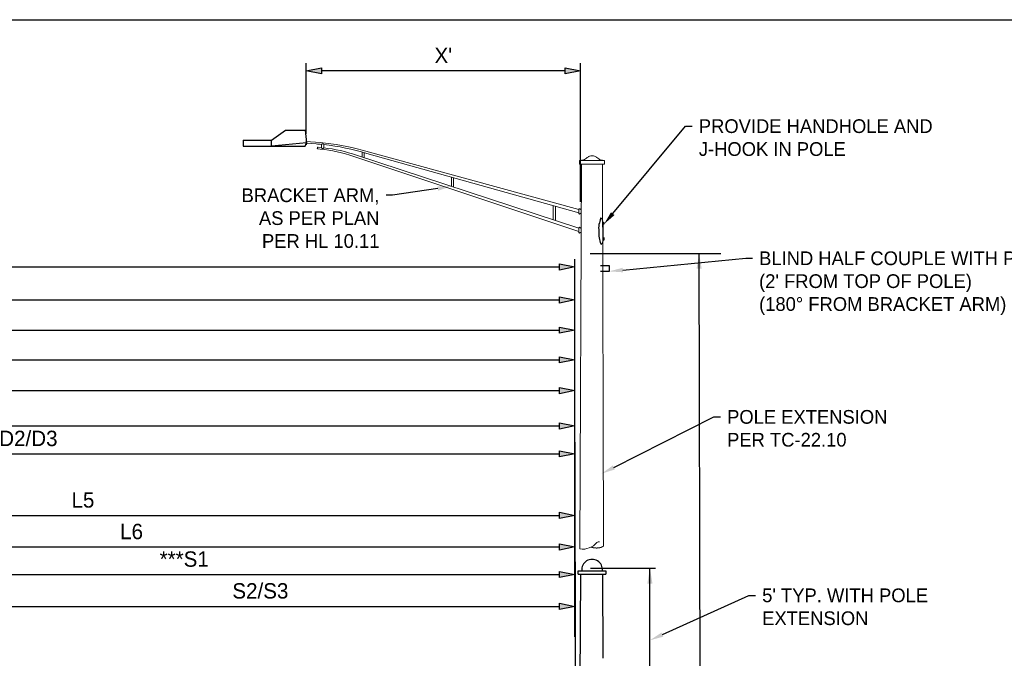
# Model space of a CAD drawing. Header units: feet. Extents: x -492 to 1495683, y -198 to 337262.
# Tile 14 of 38: x 75.5 to 84.46, y -123.13 to -117.32. Entities that reach past the tile are written whole.
import ezdxf
from ezdxf import colors
from ezdxf.entities.mleader import LeaderData, LeaderLine
from ezdxf.math import Vec2, Vec3

# ---------------------------------------------------------------- set-up
doc = ezdxf.new("R2010")
doc.units = ezdxf.units.FT
doc.header["$MEASUREMENT"] = 0
doc.layers.add('COLUMNS', color=6, linetype='Continuous', plot=False)
doc.layers.add('ST_Details', color=4, linetype='Continuous')
doc.layers.add('TEXT-DED', color=10, linetype='Continuous')
doc.styles.add('Slanted-Normal', font='font31.shx', dxfattribs={"height": 0.14})
doc.dimstyles.new('Dec-0  Slanted', dxfattribs={"dimtxt": 0.14, "dimasz": 0.14, "dimexe": 0.07, "dimexo": 0.07, "dimgap": 0.07, "dimtad": 1, "dimdec": 0, "dimzin": 3, "dimdsep": 46, "dimtxsty": 'Slanted-Normal', "dimblk": 'Dim1', "dimcen": 0, "dimclrd": 95, "dimclre": 95, "dimclrt": 7, "dimaunit": 1, "dimadec": 5, "dimazin": 3, "dimtfac": 1, "dimtdec": 0, "dimtmove": 1, "dimatfit": 0, "dimldrblk": 'Dim1', "dimfxl": 1, "dimtolj": 1, "dimtzin": 0, "dimlwd": -1, "dimlwe": -1, "dimarcsym": 0})

# ---------------------------------------------------------------- blocks, each defined once
blk = doc.blocks.new('Dim1')
h = blk.add_hatch(color=4)
h.dxf.hatch_style = 1
h.paths.add_polyline_path([(0, 0), (-1, -0.2), (-1, 0.2)])
at = {"color": 4}
blk.add_lwpolyline([(0, 0), (-1, -0.2), (-1, 0.2), (0, 0)], dxfattribs=at)
blk = doc.blocks.new('*D1419')
at = {"layer": 'Defpoints', "color": 0, "transparency": 16777216}
for p in [(80.5551, -119.5699), (80.5551, -120.7469), (64.7726, -121.7562)]:
    blk.add_point(p, dxfattribs=at)
at = {"layer": 'TEXT-DED', "color": 95, "linetype": 'Continuous', "transparency": 16777216}
for p, q in [((64.7726, -121.6862), (64.7726, -119.4999)), ((64.9126, -119.5699), (80.4151, -119.5699)), ((80.5551, -120.6769), (80.5551, -119.4999))]:
    blk.add_line(p, q, dxfattribs=at)
at = {"layer": 'TEXT-DED', "color": 95, "transparency": 16777216, "xscale": 0.14, "yscale": 0.14, "zscale": 0.14, "rotation": 180}
blk.add_blockref('Dim1', (64.7726, -119.5699), dxfattribs=at)
at = {"layer": 'TEXT-DED', "color": 95, "transparency": 16777216, "xscale": 0.14, "yscale": 0.14, "zscale": 0.14}
blk.add_blockref('Dim1', (80.5551, -119.5699), dxfattribs=at)
at = {"layer": 'TEXT-DED', "transparency": 16777216, "insert": (72.6638, -119.4299), "char_height": 0.14, "attachment_point": 5, "style": 'Slanted-Normal'}
blk.add_mtext('\\A1;{\\Ffont31|c0;L}', dxfattribs=at)
blk = doc.blocks.new('*D1417')
at = {"layer": 'Defpoints', "color": 0, "transparency": 16777216}
for p in [(80.5553, -120.6963), (80.5553, -121.5789), (68.8576, -122.0345)]:
    blk.add_point(p, dxfattribs=at)
at = {"layer": 'TEXT-DED', "color": 95, "linetype": 'Continuous', "transparency": 16777216}
for p, q in [((68.8576, -121.9645), (68.8576, -120.6263)), ((80.5553, -121.5089), (80.5553, -120.6263)), ((68.9976, -120.6963), (80.4153, -120.6963))]:
    blk.add_line(p, q, dxfattribs=at)
at = {"layer": 'TEXT-DED', "color": 95, "transparency": 16777216, "xscale": 0.14, "yscale": 0.14, "zscale": 0.14, "rotation": 180}
blk.add_blockref('Dim1', (68.8576, -120.6963), dxfattribs=at)
at = {"layer": 'TEXT-DED', "color": 95, "transparency": 16777216, "xscale": 0.14, "yscale": 0.14, "zscale": 0.14}
blk.add_blockref('Dim1', (80.5553, -120.6963), dxfattribs=at)
at = {"layer": 'TEXT-DED', "transparency": 16777216, "insert": (74.7065, -120.5563), "char_height": 0.14, "attachment_point": 5, "style": 'Slanted-Normal'}
blk.add_mtext('\\A1;L3', dxfattribs=at)
blk = doc.blocks.new('*D1418')
at = {"layer": 'Defpoints', "color": 0, "transparency": 16777216}
for p in [(80.5553, -121.2719), (80.5553, -121.8364), (70.6102, -121.9529)]:
    blk.add_point(p, dxfattribs=at)
at = {"layer": 'TEXT-DED', "color": 95, "linetype": 'Continuous', "transparency": 16777216}
for p, q in [((70.6102, -121.8829), (70.6102, -121.2019)), ((70.7502, -121.2719), (80.4153, -121.2719)), ((80.5553, -121.7664), (80.5553, -121.2019))]:
    blk.add_line(p, q, dxfattribs=at)
at = {"layer": 'TEXT-DED', "color": 95, "transparency": 16777216, "xscale": 0.14, "yscale": 0.14, "zscale": 0.14, "rotation": 180}
blk.add_blockref('Dim1', (70.6102, -121.2719), dxfattribs=at)
at = {"layer": 'TEXT-DED', "color": 95, "transparency": 16777216, "xscale": 0.14, "yscale": 0.14, "zscale": 0.14}
blk.add_blockref('Dim1', (80.5553, -121.2719), dxfattribs=at)
at = {"layer": 'TEXT-DED', "transparency": 16777216, "insert": (75.5828, -121.1319), "char_height": 0.14, "attachment_point": 5, "style": 'Slanted-Normal'}
blk.add_mtext('\\A1;D2/D3', dxfattribs=at)
blk = doc.blocks.new('*D1416')
at = {"layer": 'Defpoints', "color": 0, "transparency": 16777216}
for p in [(80.5552, -120.4157), (80.5552, -121.4409), (68.3576, -121.836)]:
    blk.add_point(p, dxfattribs=at)
at = {"layer": 'TEXT-DED', "color": 95, "linetype": 'Continuous', "transparency": 16777216}
for p, q in [((68.3576, -121.766), (68.3576, -120.3457)), ((80.5552, -121.3709), (80.5552, -120.3457)), ((68.4976, -120.4157), (80.4152, -120.4157))]:
    blk.add_line(p, q, dxfattribs=at)
at = {"layer": 'TEXT-DED', "color": 95, "transparency": 16777216, "xscale": 0.14, "yscale": 0.14, "zscale": 0.14, "rotation": 180}
blk.add_blockref('Dim1', (68.3576, -120.4157), dxfattribs=at)
at = {"layer": 'TEXT-DED', "color": 95, "transparency": 16777216, "xscale": 0.14, "yscale": 0.14, "zscale": 0.14}
blk.add_blockref('Dim1', (80.5552, -120.4157), dxfattribs=at)
at = {"layer": 'TEXT-DED', "transparency": 16777216, "insert": (74.4564, -120.2757), "char_height": 0.14, "attachment_point": 5, "style": 'Slanted-Normal'}
blk.add_mtext('\\A1;L2', dxfattribs=at)
blk = doc.blocks.new('*D1415')
at = {"layer": 'Defpoints', "color": 0, "transparency": 16777216}
for p in [(80.5552, -121.0176), (80.5552, -121.4589), (69.9676, -122.5327)]:
    blk.add_point(p, dxfattribs=at)
at = {"layer": 'TEXT-DED', "color": 95, "linetype": 'Continuous', "transparency": 16777216}
for p, q in [((69.9676, -122.4627), (69.9676, -120.9476)), ((80.5552, -121.3889), (80.5552, -120.9476)), ((70.1076, -121.0176), (80.4152, -121.0176))]:
    blk.add_line(p, q, dxfattribs=at)
at = {"layer": 'TEXT-DED', "color": 95, "transparency": 16777216, "xscale": 0.14, "yscale": 0.14, "zscale": 0.14, "rotation": 180}
blk.add_blockref('Dim1', (69.9676, -121.0176), dxfattribs=at)
at = {"layer": 'TEXT-DED', "color": 95, "transparency": 16777216, "xscale": 0.14, "yscale": 0.14, "zscale": 0.14}
blk.add_blockref('Dim1', (80.5552, -121.0176), dxfattribs=at)
at = {"layer": 'TEXT-DED', "transparency": 16777216, "insert": (75.2614, -120.8776), "char_height": 0.14, "attachment_point": 5, "style": 'Slanted-Normal'}
blk.add_mtext('\\A1;L4', dxfattribs=at)
blk = doc.blocks.new('*D1420')
at = {"layer": 'Defpoints', "color": 0, "transparency": 16777216}
for p in [(80.5553, -122.1196), (80.5553, -122.4907), (72.4876, -122.6072)]:
    blk.add_point(p, dxfattribs=at)
at = {"layer": 'TEXT-DED', "color": 95, "linetype": 'Continuous', "transparency": 16777216}
for p, q in [((72.4876, -122.5372), (72.4876, -122.0496)), ((80.5553, -122.4207), (80.5553, -122.0496)), ((72.6276, -122.1196), (80.4153, -122.1196))]:
    blk.add_line(p, q, dxfattribs=at)
at = {"layer": 'TEXT-DED', "color": 95, "transparency": 16777216, "xscale": 0.14, "yscale": 0.14, "zscale": 0.14, "rotation": 180}
blk.add_blockref('Dim1', (72.4876, -122.1196), dxfattribs=at)
at = {"layer": 'TEXT-DED', "color": 95, "transparency": 16777216, "xscale": 0.14, "yscale": 0.14, "zscale": 0.14}
blk.add_blockref('Dim1', (80.5553, -122.1196), dxfattribs=at)
at = {"layer": 'TEXT-DED', "transparency": 16777216, "insert": (76.5214, -121.9796), "char_height": 0.14, "attachment_point": 5, "style": 'Slanted-Normal'}
blk.add_mtext('\\A1;L6', dxfattribs=at)
blk = doc.blocks.new('*D1421')
at = {"layer": 'Defpoints', "color": 0, "transparency": 16777216}
for p in [(80.5553, -122.6598), (80.5553, -123.006), (74.8309, -123.1133)]:
    blk.add_point(p, dxfattribs=at)
at = {"layer": 'TEXT-DED', "color": 95, "linetype": 'Continuous', "transparency": 16777216}
for p, q in [((74.8309, -123.0433), (74.8309, -122.5898)), ((80.5553, -122.936), (80.5553, -122.5898)), ((74.9709, -122.6598), (80.4153, -122.6598))]:
    blk.add_line(p, q, dxfattribs=at)
at = {"layer": 'TEXT-DED', "color": 95, "transparency": 16777216, "xscale": 0.14, "yscale": 0.14, "zscale": 0.14, "rotation": 180}
blk.add_blockref('Dim1', (74.8309, -122.6598), dxfattribs=at)
at = {"layer": 'TEXT-DED', "color": 95, "transparency": 16777216, "xscale": 0.14, "yscale": 0.14, "zscale": 0.14}
blk.add_blockref('Dim1', (80.5553, -122.6598), dxfattribs=at)
at = {"layer": 'TEXT-DED', "transparency": 16777216, "insert": (77.6931, -122.5198), "char_height": 0.14, "attachment_point": 5, "style": 'Slanted-Normal'}
blk.add_mtext('\\A1;S2/S3', dxfattribs=at)
blk = doc.blocks.new('*D1422')
at = {"layer": 'Defpoints', "color": 0, "transparency": 16777216}
for p in [(80.5553, -121.832), (80.5553, -122.2732), (71.6026, -122.3897)]:
    blk.add_point(p, dxfattribs=at)
at = {"layer": 'TEXT-DED', "color": 95, "linetype": 'Continuous', "transparency": 16777216}
for p, q in [((71.6026, -122.3197), (71.6026, -121.762)), ((80.5553, -122.2032), (80.5553, -121.762)), ((71.7426, -121.832), (80.4153, -121.832))]:
    blk.add_line(p, q, dxfattribs=at)
at = {"layer": 'TEXT-DED', "color": 95, "transparency": 16777216, "xscale": 0.14, "yscale": 0.14, "zscale": 0.14, "rotation": 180}
blk.add_blockref('Dim1', (71.6026, -121.832), dxfattribs=at)
at = {"layer": 'TEXT-DED', "color": 95, "transparency": 16777216, "xscale": 0.14, "yscale": 0.14, "zscale": 0.14}
blk.add_blockref('Dim1', (80.5553, -121.832), dxfattribs=at)
at = {"layer": 'TEXT-DED', "transparency": 16777216, "insert": (76.079, -121.692), "char_height": 0.14, "attachment_point": 5, "style": 'Slanted-Normal'}
blk.add_mtext('\\A1;L5', dxfattribs=at)
blk = doc.blocks.new('*D1423')
at = {"layer": 'Defpoints', "color": 0, "transparency": 16777216}
for p in [(80.5552, -120.1451), (80.5552, -121.2234), (67.1076, -121.6185)]:
    blk.add_point(p, dxfattribs=at)
at = {"layer": 'TEXT-DED', "color": 95, "linetype": 'Continuous', "transparency": 16777216}
for p, q in [((67.1076, -121.5485), (67.1076, -120.0751)), ((80.5552, -121.1534), (80.5552, -120.0751)), ((67.2476, -120.1451), (80.4152, -120.1451))]:
    blk.add_line(p, q, dxfattribs=at)
at = {"layer": 'TEXT-DED', "color": 95, "transparency": 16777216, "xscale": 0.14, "yscale": 0.14, "zscale": 0.14, "rotation": 180}
blk.add_blockref('Dim1', (67.1076, -120.1451), dxfattribs=at)
at = {"layer": 'TEXT-DED', "color": 95, "transparency": 16777216, "xscale": 0.14, "yscale": 0.14, "zscale": 0.14}
blk.add_blockref('Dim1', (80.5552, -120.1451), dxfattribs=at)
at = {"layer": 'TEXT-DED', "transparency": 16777216, "insert": (73.8314, -120.0051), "char_height": 0.14, "attachment_point": 5, "style": 'Slanted-Normal'}
blk.add_mtext('\\A1;D1', dxfattribs=at)
blk = doc.blocks.new('*D1424')
at = {"layer": 'Defpoints', "color": 0, "transparency": 16777216}
for p in [(80.5552, -119.8708), (80.5552, -121.0129), (65.6076, -121.408)]:
    blk.add_point(p, dxfattribs=at)
at = {"layer": 'TEXT-DED', "color": 95, "linetype": 'Continuous', "transparency": 16777216}
for p, q in [((65.6076, -121.338), (65.6076, -119.8008)), ((80.5552, -120.9429), (80.5552, -119.8008)), ((65.7476, -119.8708), (80.4152, -119.8708))]:
    blk.add_line(p, q, dxfattribs=at)
at = {"layer": 'TEXT-DED', "color": 95, "transparency": 16777216, "xscale": 0.14, "yscale": 0.14, "zscale": 0.14, "rotation": 180}
blk.add_blockref('Dim1', (65.6076, -119.8708), dxfattribs=at)
at = {"layer": 'TEXT-DED', "color": 95, "transparency": 16777216, "xscale": 0.14, "yscale": 0.14, "zscale": 0.14}
blk.add_blockref('Dim1', (80.5552, -119.8708), dxfattribs=at)
at = {"layer": 'TEXT-DED', "transparency": 16777216, "insert": (73.0814, -119.7308), "char_height": 0.14, "attachment_point": 5, "style": 'Slanted-Normal'}
blk.add_mtext('\\A1;L1', dxfattribs=at)
blk = doc.blocks.new('*D1427')
at = {"layer": 'Defpoints', "color": 0, "transparency": 16777216}
for p in [(78.1107, -117.7844), (78.1107, -118.4282), (80.6047, -119.0473)]:
    blk.add_point(p, dxfattribs=at)
at = {"layer": 'TEXT-DED', "color": 95, "linetype": 'Continuous', "transparency": 16777216}
for p, q in [((78.1107, -118.3582), (78.1107, -117.7144)), ((80.4647, -117.7844), (78.2507, -117.7844)), ((80.6047, -118.9773), (80.6047, -117.7144))]:
    blk.add_line(p, q, dxfattribs=at)
at = {"layer": 'TEXT-DED', "color": 95, "transparency": 16777216, "xscale": 0.14, "yscale": 0.14, "zscale": 0.14, "rotation": 180}
blk.add_blockref('Dim1', (78.1107, -117.7844), dxfattribs=at)
at = {"layer": 'TEXT-DED', "color": 95, "transparency": 16777216, "xscale": 0.14, "yscale": 0.14, "zscale": 0.14}
blk.add_blockref('Dim1', (80.6047, -117.7844), dxfattribs=at)
at = {"layer": 'TEXT-DED', "transparency": 16777216, "insert": (79.3577, -117.6444), "char_height": 0.14, "attachment_point": 5, "style": 'Slanted-Normal'}
blk.add_mtext("\\A1;X'", dxfattribs=at)
blk = doc.blocks.new('*D1428')
at = {"layer": 'Defpoints', "color": 0, "transparency": 16777216}
for p in [(80.5553, -122.3705), (73.4457, -122.9535), (80.5553, -122.9893)]:
    blk.add_point(p, dxfattribs=at)
at = {"layer": 'TEXT-DED', "color": 95, "linetype": 'Continuous', "transparency": 16777216}
for p, q in [((73.4457, -122.8835), (73.4457, -122.3005)), ((80.5553, -122.9193), (80.5553, -122.3005)), ((73.5857, -122.3705), (80.4153, -122.3705))]:
    blk.add_line(p, q, dxfattribs=at)
at = {"layer": 'TEXT-DED', "color": 95, "transparency": 16777216, "xscale": 0.14, "yscale": 0.14, "zscale": 0.14, "rotation": 180}
blk.add_blockref('Dim1', (73.4457, -122.3705), dxfattribs=at)
at = {"layer": 'TEXT-DED', "color": 95, "transparency": 16777216, "xscale": 0.14, "yscale": 0.14, "zscale": 0.14}
blk.add_blockref('Dim1', (80.5553, -122.3705), dxfattribs=at)
at = {"layer": 'TEXT-DED', "transparency": 16777216, "insert": (77.0005, -122.2305), "char_height": 0.14, "attachment_point": 5, "style": 'Slanted-Normal'}
blk.add_mtext('\\A1;***S1', dxfattribs=at)

msp = doc.modelspace()

# ---------------------------------------------------------------- linework, layer by layer
at = {"layer": 'COLUMNS', "color": 1}
msp.add_lwpolyline([(63.55946, -138.06895), (63.55946, -117.31895), (93.93446, -117.31895), (93.93446, -138.06895)], close=True, dxfattribs=at)
at = {"layer": 'ST_Details'}
for p, q in [((77.53676, -118.41476), (77.79371, -118.41534)), ((80.58532, -122.33656), (80.83486, -122.33656)), ((80.58532, -122.36741), (80.58532, -122.33656)), ((80.83486, -122.33656), (80.83486, -122.36741)), ((80.58532, -122.36741), (80.83486, -122.36741)), ((80.60077, -123.43297), (80.60833, -122.36368)), ((80.80575, -122.36914), (80.8086, -123.13304))]:
    msp.add_line(p, q, dxfattribs=at)
at = {"layer": 'ST_Details', "lineweight": 13}
for p, q in [((78.23804, -118.4379), (78.10537, -118.42781)), ((78.11087, -118.44409), (78.20175, -118.45071)), ((78.21808, -118.49627), (78.23631, -118.49784)), ((78.21953, -118.48039), (78.24672, -118.48301)), ((78.25031, -118.48336), (78.25031, -118.45483)), ((78.26993, -118.48545), (78.26993, -118.45682)), ((78.54424, -118.56367), (80.58898, -119.2483)), ((80.58912, -119.2166), (78.56874, -118.55376)), ((78.61867, -118.57014), (78.61867, -118.52464)), ((80.58985, -119.04708), (78.62066, -118.50835)), ((78.63825, -118.57656), (78.63825, -118.53034)), ((80.58972, -119.07654), (78.66095, -118.5372)), ((80.60026, -122.13736), (80.61467, -118.63462)), ((80.80695, -118.63462), (80.81575, -122.08899)), ((80.82427, -118.61822), (80.82412, -118.60181)), ((79.43036, -118.83644), (79.43036, -118.75235)), ((79.44994, -118.84286), (79.44994, -118.75783)), ((80.35765, -119.14066), (80.35765, -119.01165)), ((80.37723, -119.14709), (80.37723, -119.01712)), ((80.5897, -119.08113), (80.58985, -119.04708)), ((80.58895, -119.25435), (80.58912, -119.2166))]:
    msp.add_line(p, q, dxfattribs=at)
at = {"layer": 'ST_Details', "color": 7, "linetype": 'Continuous', "lineweight": 13}
msp.add_line((80.81575, -122.08899), (80.81575, -122.08899), dxfattribs=at)
at = {"layer": 'ST_Details', "flags": 128}
for points in [[(77.53676, -118.41476), (77.53676, -118.471), (78.0993, -118.471), (78.11409, -118.43992), (77.79582, -118.471), (77.79371, -118.41534), (77.92096, -118.32472), (78.10055, -118.32442), (78.11185, -118.44014)], [(80.81, -119.16542), (80.81875, -119.16536), (80.81907, -119.1808), (80.81483, -119.18083), (80.8106, -119.18086)], [(80.81326, -119.32203), (80.822, -119.32197), (80.82168, -119.30652), (80.8132, -119.30659)]]:
    msp.add_lwpolyline(points, dxfattribs=at)
at = {"layer": 'ST_Details', "lineweight": 13, "flags": 128}
for points in [[(80.82412, -118.60181), (80.5974, -118.60181), (80.59712, -118.63462)], [(80.59712, -118.63462), (80.82441, -118.63462), (80.82427, -118.61822)]]:
    msp.add_lwpolyline(points, dxfattribs=at)
at = {"layer": 'ST_Details'}
msp.add_lwpolyline([(80.78848, -119.55794), (80.8654, -119.55794), (80.8654, -119.6103), (80.78848, -119.6105)], dxfattribs=at)
at = {"layer": 'ST_Details', "color": 7}
msp.add_arc((78.10219, -118.44255), 0.01508, 279.665467, 77.849922, dxfattribs=at)
at = {"layer": 'ST_Details', "lineweight": 13}
for centre, radius, start, end in [((78.05158, -120.51025), 2.06501, 84.477489, 85.829478), ((78.21876, -118.48833), 0.00798, 84.497019, 265.092961), ((78.05158, -120.51025), 2.06501, 72.836761, 83.930328)]:
    msp.add_arc(centre, radius, start, end, dxfattribs=at)
at = {"layer": 'ST_Details', "lineweight": 13, "extrusion": (0, 0, -1)}
for centre, radius, start, end in [((-78.12851, -119.75517), 1.26195, 94.900683, 109.234693), ((-78.09884, -120.26818), 1.83556, 94.349406, 106.516194), ((-78.11446, -119.85331), 1.37667, 95.512975, 95.6631), ((-78.11446, -119.85331), 1.37667, 96.484264, 109.268054)]:
    msp.add_arc(centre, radius, start, end, dxfattribs=at)
at = {"layer": 'ST_Details', "color": 7, "linetype": 'Continuous', "lineweight": 13}
for centre, radius, start, end in [((80.6252, -121.97066), 0.16856, 261.489689, 319.954147), ((80.77662, -122.10738), 0.03607, 85.492478, 128.363203)]:
    msp.add_arc(centre, radius, start, end, dxfattribs=at)
at = {"layer": 'ST_Details'}
msp.add_arc((80.71097, -122.32586), 0.09394, 353.070114, 186.929886, dxfattribs=at)
at = {"layer": 'ST_Details', "lineweight": 13}
for centre, major_axis, ratio, start_param, end_param in [((78.26012, -118.48441), (-0.00981, 0.00104), 0.7924213, 0, 3.1415927), ((78.26012, -118.45583), (0.00981, -0.001), 0.816843, 0, 3.1415927), ((80.59729, -119.04711), (0.00744, 0), 0.9999432, 6.2618964, 9.420401), ((80.59715, -119.08113), (0.00744, 0), 0.9999432, 3.1372819, 6.2929303), ((80.59656, -119.21663), (0.00744, 0), 0.9999432, 6.2618964, 9.420401), ((80.5964, -119.25435), (0.00744, 0), 0.9999432, 3.1372819, 6.2929303)]:
    msp.add_ellipse(centre, major_axis=major_axis, ratio=ratio, start_param=start_param, end_param=end_param, dxfattribs=at)
msp.add_open_spline([(80.5974, -118.60181), (80.60937, -118.59949), (80.62135, -118.59718), (80.63333, -118.59486), (80.64611, -118.59238), (80.65554, -118.58127), (80.66665, -118.57448), (80.67372, -118.57016), (80.67973, -118.56583), (80.68787, -118.5615), (80.6955, -118.55745), (80.70313, -118.55707), (80.71076, -118.55707), (80.71839, -118.55707), (80.72602, -118.55745), (80.73365, -118.5615), (80.74179, -118.56583), (80.7478, -118.57016), (80.75487, -118.57448), (80.76598, -118.58127), (80.77541, -118.59238), (80.78819, -118.59486), (80.80017, -118.59718), (80.81215, -118.59949), (80.82412, -118.60181)], degree=3, knots=[0, 0, 0, 0, 0.1477447, 0.1477447, 0.1477447, 0.3054406, 0.3054406, 0.3054406, 0.4058841, 0.4058841, 0.4058841, 0.5, 0.5, 0.5, 0.5941159, 0.5941159, 0.5941159, 0.6945594, 0.6945594, 0.6945594, 0.8522553, 0.8522553, 0.8522553, 1, 1, 1, 1], dxfattribs=at)
at = {"layer": 'ST_Details'}
msp.add_open_spline([(80.78856, -119.12741), (80.78347, -119.14623), (80.77838, -119.16506), (80.77329, -119.18388), (80.76805, -119.20327), (80.7711, -119.22405), (80.77134, -119.24411), (80.77159, -119.26418), (80.77291, -119.28423), (80.77477, -119.30428), (80.77657, -119.32375), (80.78328, -119.34493), (80.79142, -119.36036), (80.79466, -119.36651), (80.80663, -119.353), (80.80924, -119.34537), (80.8119, -119.33762), (80.81339, -119.32992), (80.81326, -119.32203), (80.81283, -119.29593), (80.81244, -119.26983), (80.8119, -119.24373), (80.81146, -119.22277), (80.81103, -119.20182), (80.8106, -119.18086), (80.81049, -119.17571), (80.81038, -119.17057), (80.81027, -119.16542), (80.8101, -119.15745), (80.80795, -119.14982), (80.80499, -119.14208), (80.80217, -119.13472), (80.78944, -119.12005), (80.78757, -119.12741), (80.78281, -119.14623), (80.77805, -119.16506), (80.77329, -119.18388)], degree=3, knots=[0, 0, 0, 0, 0.1071275, 0.1071275, 0.1071275, 0.217481, 0.217481, 0.217481, 0.3278346, 0.3278346, 0.3278346, 0.4349629, 0.4349629, 0.4349629, 0.4776078, 0.4776078, 0.4776078, 0.5209803, 0.5209803, 0.5209803, 0.6643829, 0.6643829, 0.6643829, 0.7795331, 0.7795331, 0.7795331, 0.8078036, 0.8078036, 0.8078036, 0.8516238, 0.8516238, 0.8516238, 0.8933289, 0.8933289, 0.8933289, 1, 1, 1, 1], dxfattribs=at)
at = {"layer": 'ST_Details', "color": 7, "linetype": 'Continuous', "lineweight": 13}
msp.add_rational_spline([(80.70349, -122.11993), (80.70358, -122.11997), (80.70367, -122.12001), (80.71351, -122.12435), (80.7241, -122.12628), (80.73779, -122.12878), (80.75171, -122.12878), (80.76564, -122.12878), (80.77933, -122.12628), (80.78991, -122.12435), (80.79976, -122.12001), (80.80891, -122.11598), (80.81575, -122.1087), (80.81575, -122.10039), (80.81575, -122.08899)], [1, 0.999997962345, 1, 0.993134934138, 1, 0.995929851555, 1, 0.995929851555, 1, 0.993134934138, 1, 0.97994306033, 1, 0.92966996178, 1], degree=2, knots=[0, 0, 0, 0.1428571, 0.1428571, 0.2857143, 0.2857143, 0.4285714, 0.4285714, 0.5714286, 0.5714286, 0.7142857, 0.7142857, 0.8571429, 0.8571429, 1, 1, 1], dxfattribs=at)
at = {"layer": 'TEXT-DED'}
for p, q in [((80.69455, -119.44689), (81.88122, -119.44689)), ((81.70569, -128.393), (81.68428, -119.44689)), ((80.55506, -121.16526), (80.55565, -123.39564)), ((80.69609, -122.31303), (81.289, -122.31303)), ((81.23687, -123.62476), (81.23687, -122.31303))]:
    msp.add_line(p, q, dxfattribs=at)
for points in [[(81.66094, -119.58689), (81.70761, -119.58689), (81.68428, -119.44689)], [(81.21354, -122.45303), (81.26021, -122.45303), (81.23687, -122.31303)]]:
    msp.add_solid(points, dxfattribs=at)

# ---------------------------------------------------------------- dimensions: what is measured, and where the dimension line sits
dim = msp.add_linear_dim(base=(78.11069, -117.78438), p1=(80.60474, -119.04727), p2=(78.11069, -118.42822), angle=180, text="X'", dimstyle='Dec-0  Slanted', override={"dimtxt": 0.125, "dimpost": "'", "dimclrt": 256}, dxfattribs=at)
dim.commit()
dim.dimension.update_dxf_attribs({"geometry": '*D1427', "text_midpoint": (79.35771, -117.64438)})
for base, p1, p2, text, picture, middle in [((80.55506, -119.56986), (64.77259, -121.7562), (80.55506, -120.7469), '{\\Ffont31|c0;L}', '*D1419', (72.66383, -119.42986)), ((80.55524, -119.87079), (65.60759, -121.40795), (80.55524, -121.01286), 'L1', '*D1424', (73.08142, -119.73079)), ((80.55524, -120.14507), (67.10759, -121.6185), (80.55524, -121.2234), 'D1', '*D1423', (73.83142, -120.00507)), ((80.55524, -120.41572), (68.35759, -121.83604), (80.55524, -121.44095), 'L2', '*D1416', (74.45642, -120.27572)), ((80.55533, -120.69627), (68.85759, -122.03453), (80.55533, -121.57892), 'L3', '*D1417', (74.70646, -120.55627)), ((80.5552, -121.01761), (69.96759, -122.53274), (80.5552, -121.45889), 'L4', '*D1415', (75.2614, -120.87761)), ((80.55533, -121.2719), (70.61022, -121.95293), (80.55533, -121.83643), 'D2/D3', '*D1418', (75.58278, -121.1319)), ((80.55533, -121.83201), (71.60259, -122.38967), (80.55533, -122.27317), 'L5', '*D1422', (76.07896, -121.69201)), ((80.55533, -122.11956), (72.48756, -122.60722), (80.55533, -122.49072), 'L6', '*D1420', (76.52144, -121.97956)), ((80.55533, -122.3705), (73.44568, -122.95352), (80.55533, -122.98926), '***S1', '*D1428', (77.0005, -122.2305)), ((80.55533, -122.6598), (74.83095, -123.11328), (80.55533, -123.00596), 'S2/S3', '*D1421', (77.69314, -122.5198))]:
    dim = msp.add_linear_dim(base=base, p1=p1, p2=p2, text=text, dimstyle='Dec-0  Slanted', override={"dimtxt": 0.125, "dimpost": "'", "dimclrt": 256}, dxfattribs=at)
    dim.commit()
    dim.dimension.update_dxf_attribs({"geometry": picture, "text_midpoint": middle})

# ---------------------------------------------------------------- leaders
ml = msp.add_multileader_mtext('Standard', dxfattribs=at)
ml.set_content('PROVIDE HANDHOLE AND J-HOOK IN POLE', color=256, style='Slanted-Normal')
ml.set_leader_properties()
ml.build(insert=Vec2(0, 0))
ml.multileader.update_dxf_attribs({"dogleg_length": 0.06, "arrow_head_size": 0.125})
ctx = ml.context
ctx.base_point, ctx.char_height, ctx.arrow_head_size, ctx.landing_gap_size, ctx.plane_origin = Vec3(81.62182, -118.28817), 0.125, 0.125, 0.06, Vec3(80.82933, -120.11132)
notes = []
notes.append((ctx, [(0, (1, 1, 0), (81.56182, -118.28817), (1, 0), 0.06, [(0, [(80.81907, -119.1808)], 0, [])])]))
ctx.mtext.insert, ctx.mtext.width, ctx.mtext.flow_direction = Vec3(81.68182, -118.22567), 2.6161024, 5
ml = msp.add_multileader_mtext('Standard', dxfattribs=at)
ml.set_content('BRACKET ARM,\\PAS PER PLAN\\PPER HL 10.11', color=256, style='Slanted-Normal')
ml.set_leader_properties()
ml.build(insert=Vec2(0, 0))
ml.multileader.update_dxf_attribs({"dogleg_length": 0.06, "arrow_head_size": 0.125})
ctx = ml.context
ctx.base_point, ctx.char_height, ctx.arrow_head_size, ctx.landing_gap_size, ctx.plane_origin = Vec3(77.43256, -118.91711), 0.125, 0.125, 0.06, Vec3(74.08843, -118.19055)
ctx.text_align_type = 2
notes.append((ctx, [(0, (1, 1, 0), (78.89629, -118.91711), (-1, 0), 0.06, [(0, [(79.43036, -118.83644)], 0, [])])]))
ctx.mtext.insert, ctx.mtext.width, ctx.mtext.alignment, ctx.mtext.flow_direction = Vec3(78.77629, -118.85461), 1.3802736, 3, 5
ml = msp.add_multileader_mtext('Standard', dxfattribs=at)
ml.set_content("BLIND HALF COUPLE WITH PLUG (2' FROM TOP OF POLE) \\P(180%%D FROM BRACKET ARM)", color=256, style='Slanted-Normal')
ml.set_leader_properties()
ml.build(insert=Vec2(0, 0))
ml.multileader.update_dxf_attribs({"dogleg_length": 0.06, "arrow_head_size": 0.125})
ctx = ml.context
ctx.base_point, ctx.char_height, ctx.arrow_head_size, ctx.landing_gap_size, ctx.plane_origin = Vec3(82.16998, -119.4909), 0.125, 0.125, 0.06, Vec3(81.37749, -121.31405)
notes.append((ctx, [(0, (1, 1, 0), (82.10998, -119.4909), (1, 0), 0.06, [(0, [(80.8654, -119.6103)], 0, [])])]))
ctx.mtext.insert, ctx.mtext.width, ctx.mtext.flow_direction = Vec3(82.22998, -119.4284), 2.8345219, 5
ml = msp.add_multileader_mtext('Standard', dxfattribs=at)
ml.set_content('POLE EXTENSION\\PPER TC-22.10', color=256, style='Slanted-Normal')
ml.set_leader_properties()
ml.build(insert=Vec2(0, 0))
ml.multileader.update_dxf_attribs({"dogleg_length": 0.06, "arrow_head_size": 0.125})
ctx = ml.context
ctx.base_point, ctx.char_height, ctx.arrow_head_size, ctx.landing_gap_size, ctx.plane_origin = Vec3(81.87897, -120.93508), 0.125, 0.125, 0.06, Vec3(81.40133, -123.5647)
notes.append((ctx, [(0, (1, 1, 0), (81.81897, -120.93508), (1, 0), 0.06, [(0, [(80.79767, -121.4516)], 0, [])])]))
ctx.mtext.insert, ctx.mtext.width, ctx.mtext.flow_direction = Vec3(81.93897, -120.87258), 2.6161024, 5
ml = msp.add_multileader_mtext('Standard', dxfattribs=at)
ml.set_content("5' TYP. WITH POLE EXTENSION", color=256, style='Slanted-Normal')
ml.set_leader_properties()
ml.build(insert=Vec2(0, 0))
ml.multileader.update_dxf_attribs({"dogleg_length": 0.06, "arrow_head_size": 0.125})
ctx = ml.context
ctx.base_point, ctx.char_height, ctx.arrow_head_size, ctx.landing_gap_size, ctx.plane_origin = Vec3(82.19818, -122.55966), 0.125, 0.125, 0.06, Vec3(81.72055, -125.18928)
notes.append((ctx, [(0, (1, 1, 0), (82.13818, -122.55966), (1, 0), 0.06, [(0, [(81.23687, -122.96889)], 0, [])])]))
ctx.mtext.insert, ctx.mtext.width, ctx.mtext.flow_direction = Vec3(82.25818, -122.49716), 1.6962923, 5
for ctx, leaders in notes:
    for number, flags, end, landing, length, lines in leaders:
        leader = LeaderData()
        leader.index, (leader.has_last_leader_line, leader.has_dogleg_vector, leader.attachment_direction) = number, flags
        leader.last_leader_point, leader.dogleg_vector, leader.dogleg_length = Vec3(end), Vec3(landing), length
        for number, points, colour, breaks in lines:
            line = LeaderLine()
            line.index, line.vertices, line.color, line.breaks = number, Vec3.list(points), colors.encode_raw_color(colour), breaks
            leader.lines.append(line)
        ctx.leaders.append(leader)

doc.saveas('drawing.dxf')
